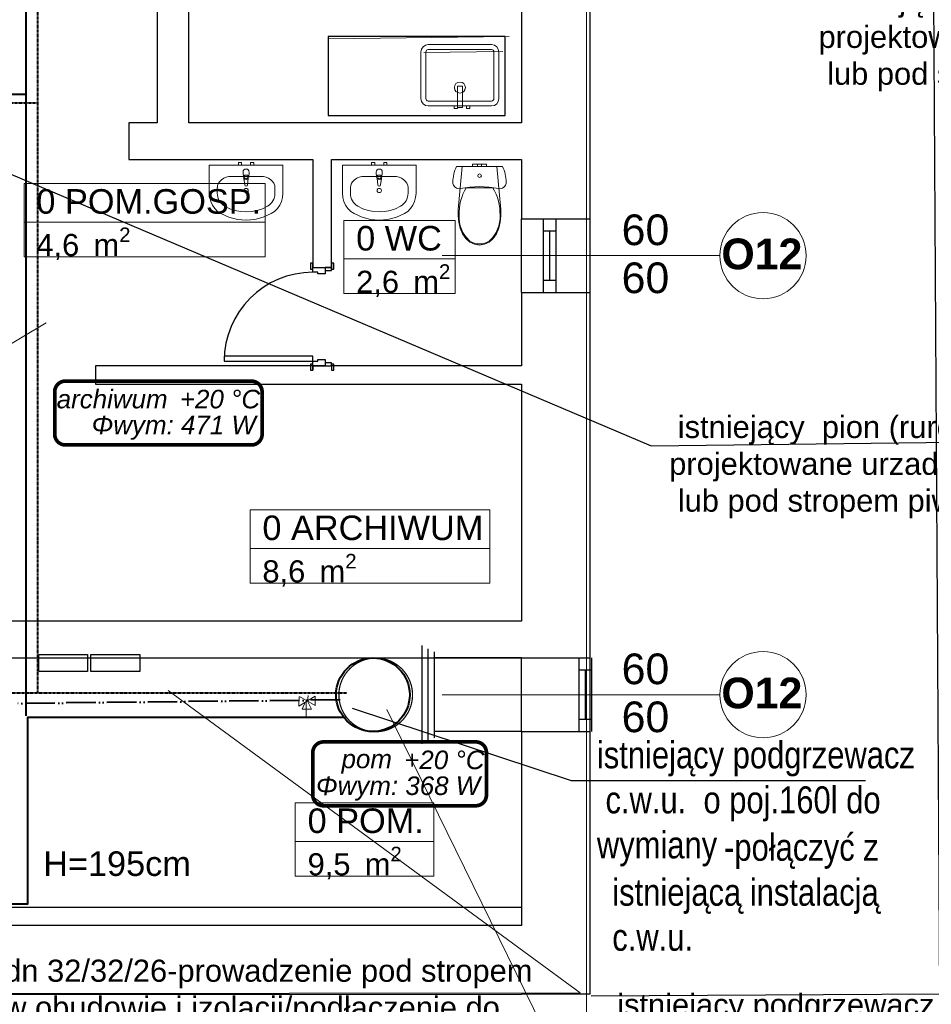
# Model space of a CAD drawing. Header units: millimetres. Extents: x 2249 to 10533, y 1662 to 5811.
# Tile 5 of 9: x 5677 to 6420, y 3052 to 3854. Entities that reach past the tile are written whole.
import ezdxf
from ezdxf.lldxf.tags import DXFTag

# ---------------------------------------------------------------- set-up
doc = ezdxf.new("R2010")
doc.units = ezdxf.units.MM
for name, pattern in [('ACAD_ISO05W100', [33, 24, -3, 0, -3, 0, -3]), ('HIDDEN', [0.125, 0.085, -0.04]), ('{ Half Dash }', [0])]:
    doc.linetypes.add(name, pattern=pattern)
for name, color, linetype in [('2D - Ogólne', 7, 'Continuous'), ('Elementy modelu - Strefy', 7, 'Continuous'), ('IS_Text_Konstrukcji', 7, 'Continuous'), ('Konstrukcja - Ściany zew', 7, 'Continuous'), ('Opisy - Teksty', 7, 'Continuous'), ('Wnętrze - Umeblowanie', 7, 'Continuous')]:
    doc.layers.add(name, color=color, linetype=linetype)
for name, color, linetype, lineweight in [('ciepła woda', 1, 'ACAD_ISO05W100', 40), ('cyrkulacja', 200, 'HIDDEN', 40), ('opis ks', 7, 'Continuous', 25), ('opis wody', 7, '{ Half Dash }', 15), ('zimna woda', 160, 'Continuous', 40)]:
    doc.layers.add(name, color=color, linetype=linetype, lineweight=lineweight)
doc.styles.get("Standard").update_dxf_attribs({"font": 'arial.ttf'})
doc.styles.add('STYL_AUTOMATYCZNY_1', font='arial.ttf')
doc.styles.add('STYL_AUTOMATYCZNY_2', font='arialbd.ttf')
tags = doc.linetypes.add('SOLID', pattern=[10, 10, 0]).pattern_tags.tags
tags[6:7] = [DXFTag(74, 4), DXFTag(75, 0), DXFTag(340, '0'), DXFTag(46, 0.0), DXFTag(50, 0.0), DXFTag(44, 0.0), DXFTag(45, 0.0)]
tags[4:5] = [DXFTag(74, 4), DXFTag(75, 0), DXFTag(340, '0'), DXFTag(46, 0.0), DXFTag(50, 0.0), DXFTag(44, 0.0), DXFTag(45, 0.0)]
doc.dimstyles.get("Standard").update_dxf_attribs({"dimtxt": 0.18, "dimasz": 0.18, "dimexe": 0.18, "dimexo": 0.0625, "dimgap": 0.09, "dimtad": 0, "dimtih": 1, "dimtoh": 1, "dimdec": 4, "dimzin": 0, "dimdsep": 46, "dimtxsty": 'Standard', "dimcen": 0.09, "dimadec": 0, "dimazin": 0, "dimtfac": 1, "dimtdec": 4, "dimtofl": 0, "dimtmove": 0, "dimatfit": 3, "dimfxl": 1, "dimtolj": 1, "dimtzin": 0, "dimarcsym": 0})

# ---------------------------------------------------------------- blocks, each defined once
blk = doc.blocks.new('*D8')
at = {"color": 0, "lineweight": -2, "transparency": 16777216}
for p, q in [((6128.62, 5455.93), (6412.85, 5457.66)), ((6412.67, 5457.48), (6419.95, 4259.16)), ((6427.23, 3060.47), (6419.95, 4258.79)), ((6143.18, 3058.56), (6427.41, 3060.29))]:
    blk.add_line(p, q, dxfattribs=at)
at = {"color": 0, "transparency": 16777216}
for points in [[(6412.7, 5457.48), (6412.64, 5457.48), (6412.67, 5457.66)], [(6427.26, 3060.47), (6427.2, 3060.47), (6427.23, 3060.29)]]:
    blk.add_solid(points, dxfattribs=at)
at = {"layer": 'Defpoints', "color": 0, "transparency": 16777216}
for p in [(6128.56, 5455.93), (6143.12, 3058.56), (6427.23, 3060.29)]:
    blk.add_point(p, dxfattribs=at)
at = {"color": 0, "lineweight": 25, "transparency": 16777216, "insert": (6419.95, 4258.97), "char_height": 0.18, "attachment_point": 5}
blk.add_mtext('\\A1;2397.4171', dxfattribs=at)

msp = doc.modelspace()

# ---------------------------------------------------------------- linework, layer by layer
at = {"lineweight": 25}
for p, q in [((5948.45299, 3292.85434), (6126.87265, 3234.13104)), ((6127.028, 3234.00666), (6366.61368, 3234.00666))]:
    msp.add_line(p, q, dxfattribs=at)
for points in [[(5692.97786, 3336.57048), (5732.78033, 3336.57048), (5732.78033, 3322.91915), (5692.97786, 3322.91915)], [(5735.51177, 3336.57048), (5775.31424, 3336.57048), (5775.31424, 3322.91915), (5735.51177, 3322.91915)]]:
    msp.add_lwpolyline(points, close=True, dxfattribs=at)
at = {"layer": '2D - Ogólne', "color": 7, "linetype": 'Continuous', "lineweight": 25}
for p, q in [((6073.11566, 3840.24023), (5928.76265, 3840.24023)), ((5928.76265, 3840.24023), (5928.76265, 3775.87133)), ((6073.11566, 3775.87133), (6073.11566, 3840.24023)), ((5928.76265, 3775.87133), (6073.11566, 3775.87133)), ((6005.42699, 3263.90435), (6005.42699, 3343.90435)), ((6010.42699, 3266.40435), (6010.42699, 3341.40435)), ((6015.42699, 3268.90435), (6015.42699, 3338.90435)), ((6086.42699, 3333.90435), (6015.42699, 3333.90435)), ((6086.42699, 3273.90435), (6015.42699, 3273.90435)), ((5662.33009, 3130.90435), (6086.42699, 3130.90435))]:
    msp.add_line(p, q, dxfattribs=at)
at = {"layer": '2D - Ogólne', "color": 7, "linetype": 'Continuous', "lineweight": 15}
for p, q in [((6248.10239, 3661.61813), (6021.61175, 3661.61813)), ((6248.10239, 3303.90435), (6021.61175, 3303.90435))]:
    msp.add_line(p, q, dxfattribs=at)
for centre in [(6283.23191, 3661.61813), (6283.23191, 3303.90435)]:
    msp.add_circle(centre, 35.12953, dxfattribs=at)
at = {"layer": '2D - Ogólne', "color": 1, "linetype": 'Continuous', "lineweight": 40}
msp.add_circle((5965.30216, 3303.90435), 30, dxfattribs=at)
at = {"layer": 'ciepła woda', "ltscale": 10, "const_width": 1}
msp.add_lwpolyline([(5937.58048, 3303.77201), (5937.60223, 3302.62989), (5937.66745, 3301.48943), (5937.77603, 3300.35227), (5937.92783, 3299.22007), (5938.12262, 3298.09447), (5938.36013, 3296.97711), (5938.64, 3295.8696), (5938.96183, 3294.77354), (5939.32515, 3293.69053), (5939.72944, 3292.62214), (5940.17412, 3291.56991), (5940.65853, 3290.53538), (5941.18197, 3289.52004), (5941.7437, 3288.52536), (5942.34288, 3287.55279), (5942.97865, 3286.60373), (5943.65009, 3285.67957), (5944.35623, 3284.78164), (5945.09605, 3283.91124), (5945.86846, 3283.06964), (5946.67235, 3282.25806), (5947.50656, 3281.47767), (5948.36988, 3280.7296), (5949.26105, 3280.01494), (5950.17877, 3279.33473), (5951.12173, 3278.68995), (5952.08856, 3278.08154), (5953.07784, 3277.51038), (5954.08816, 3276.97729), (5955.11803, 3276.48305), (5956.16598, 3276.02838), (5957.23047, 3275.61394), (5958.30997, 3275.24032), (5959.40291, 3274.90807), (5960.50771, 3274.61767), (5961.62277, 3274.36954), (5962.74646, 3274.16404), (5963.87716, 3274.00147), (5965.01323, 3273.88206), (5966.15302, 3273.80599), (5967.29488, 3273.77337), (5968.43716, 3273.78425), (5969.5782, 3273.8386), (5970.71633, 3273.93636), (5971.84992, 3274.07737), (5972.97732, 3274.26144), (5974.0969, 3274.48829), (5975.20703, 3274.75761), (5976.3061, 3275.06899), (5977.39252, 3275.42199), (5978.46471, 3275.81609), (5979.52112, 3276.25073), (5980.56022, 3276.72527), (5981.5805, 3277.23902), (5982.58048, 3277.79125), (5983.55871, 3278.38115), (5984.51377, 3279.00786), (5985.44429, 3279.67047), (5986.3489, 3280.36803), (5987.2263, 3281.09952), (5988.07521, 3281.86389), (5988.89441, 3282.66002), (5989.68271, 3283.48677), (5990.43896, 3284.34292), (5991.16207, 3285.22724), (5991.85099, 3286.13845), (5992.50471, 3287.07523), (5993.1223, 3288.03622), (5993.70286, 3289.02002), (5994.24554, 3290.02522), (5994.74956, 3291.05034), (5995.21419, 3292.09391), (5995.63875, 3293.15441), (5996.02262, 3294.23031), (5996.36527, 3295.32004), (5996.66617, 3296.42202), (5996.9249, 3297.53466), (5997.14109, 3298.65635), (5997.31442, 3299.78545), (5997.44463, 3300.92033), (5997.53155, 3302.05935), (5997.57504, 3303.20085), (5997.57504, 3304.34318), (5997.53155, 3305.48468), (5997.44463, 3306.62369), (5997.31442, 3307.75858), (5997.14109, 3308.88768), (5996.9249, 3310.00936), (5996.66617, 3311.122), (5996.36527, 3312.22399), (5996.02262, 3313.31372), (5995.63875, 3314.38961), (5995.21419, 3315.45012), (5994.74956, 3316.49368), (5994.24554, 3317.51881), (5993.70286, 3318.524), (5993.1223, 3319.5078), (5992.50471, 3320.46879), (5991.85099, 3321.40557), (5991.16207, 3322.31678), (5990.43896, 3323.20111), (5989.68271, 3324.05726), (5988.89441, 3324.884), (5988.07521, 3325.68013), (5987.2263, 3326.4445), (5986.3489, 3327.17599), (5985.44429, 3327.87355), (5984.51377, 3328.53617), (5983.55871, 3329.16288), (5982.58048, 3329.75277), (5981.5805, 3330.305), (5980.56022, 3330.81876), (5979.52112, 3331.2933), (5978.46471, 3331.72793), (5977.39252, 3332.12204), (5976.3061, 3332.47504), (5975.20703, 3332.78642), (5974.0969, 3333.05573), (5972.97732, 3333.28259), (5971.84992, 3333.46666), (5970.71633, 3333.60767), (5969.5782, 3333.70542), (5968.43716, 3333.75978), (5967.29488, 3333.77065), (5966.15302, 3333.73803), (5965.01323, 3333.66196), (5963.87716, 3333.54256), (5962.74646, 3333.37999), (5961.62277, 3333.17449), (5960.50771, 3332.92636), (5959.40291, 3332.63596), (5958.30997, 3332.30371), (5957.23047, 3331.93009), (5956.16598, 3331.51564), (5955.11803, 3331.06097), (5954.08816, 3330.56673), (5953.07784, 3330.03365), (5952.08856, 3329.46248), (5951.12173, 3328.85407), (5950.17877, 3328.20929), (5949.26105, 3327.52908), (5948.36988, 3326.81442), (5947.50656, 3326.06636), (5946.67235, 3325.28597), (5945.86846, 3324.47438), (5945.09605, 3323.63278), (5944.35623, 3322.76239), (5943.65009, 3321.86446), (5942.97865, 3320.94029), (5942.34288, 3319.99124), (5941.7437, 3319.01867), (5941.18197, 3318.02399), (5940.65853, 3317.00865), (5940.17412, 3315.97411), (5939.72944, 3314.92189), (5939.32515, 3313.85349), (5938.96183, 3312.77048), (5938.64, 3311.67443), (5938.36013, 3310.56692), (5938.12262, 3309.44955), (5937.92783, 3308.32395), (5937.77603, 3307.19175), (5937.66745, 3306.0546), (5937.60223, 3304.91413), (5937.58048, 3303.77201)], dxfattribs=at)
at = {"layer": 'ciepła woda'}
msp.add_lwpolyline([(5938.59172, 3299.66477), (5673.14809, 3296.69636)], dxfattribs=at)
at = {"layer": 'cyrkulacja'}
for points in [[(5691.91808, 4345.99874), (5691.91808, 3305.42138)], [(5531.71174, 3782.24827), (5531.71174, 3786.06853), (5691.99736, 3786.06853)], [(5348.09727, 3196.11086), (5348.09727, 3154.27186), (5663.80915, 3154.27186), (5663.80915, 3305.5362), (5944.08379, 3305.5362)]]:
    msp.add_lwpolyline(points, dxfattribs=at)
at = {"layer": 'Elementy modelu - Strefy', "color": 7, "linetype": 'Continuous', "lineweight": 13}
for p, q in [((5681.05698, 3720.37684), (5877.37398, 3720.37684)), ((5681.05698, 3688.94824), (5681.05698, 3720.37684)), ((5877.37398, 3720.37684), (5877.37398, 3688.94824)), ((5941.6584, 3690.36567), (6032.458, 3690.36567)), ((5941.6584, 3658.93707), (5941.6584, 3690.36567)), ((6032.458, 3690.36567), (6032.458, 3658.93707)), ((5877.37398, 3688.94824), (5681.05698, 3688.94824)), ((5681.05698, 3688.94824), (5877.37398, 3688.94824)), ((5681.05698, 3660.66244), (5681.05698, 3688.94824)), ((5877.37398, 3688.94824), (5877.37398, 3660.66244)), ((5877.37398, 3660.66244), (5681.05698, 3660.66244)), ((6032.458, 3658.93707), (5941.6584, 3658.93707)), ((5941.6584, 3658.93707), (6032.458, 3658.93707)), ((5941.6584, 3630.65127), (5941.6584, 3658.93707)), ((6032.458, 3658.93707), (6032.458, 3630.65127)), ((6032.458, 3630.65127), (5941.6584, 3630.65127)), ((5865.25282, 3454.45968), (6060.49882, 3454.45968)), ((5865.25282, 3423.03108), (5865.25282, 3454.45968)), ((6060.49882, 3454.45968), (6060.49882, 3423.03108)), ((6060.49882, 3423.03108), (5865.25282, 3423.03108)), ((5865.25282, 3423.03108), (6060.49882, 3423.03108)), ((5865.25282, 3394.74528), (5865.25282, 3423.03108)), ((6060.49882, 3423.03108), (6060.49882, 3394.74528)), ((6060.49882, 3394.74528), (5865.25282, 3394.74528)), ((5902.08216, 3215.80311), (6015.05546, 3215.80311)), ((5902.08216, 3184.37451), (5902.08216, 3215.80311)), ((6015.05546, 3215.80311), (6015.05546, 3184.37451)), ((6015.05546, 3184.37451), (5902.08216, 3184.37451)), ((5902.08216, 3184.37451), (6015.05546, 3184.37451)), ((5902.08216, 3156.08871), (5902.08216, 3184.37451)), ((6015.05546, 3184.37451), (6015.05546, 3156.08871)), ((6015.05546, 3156.08871), (5902.08216, 3156.08871))]:
    msp.add_line(p, q, dxfattribs=at)
at = {"layer": 'IS_Text_Konstrukcji', "color": 18, "linetype": 'SOLID', "ltscale": 10, "true_color": 0x000000, "const_width": 3}
for points in [[(5714.67202, 3507.40572), (5866.33869, 3507.40572, 0.414214), (5875.00536, 3516.07239), (5875.00536, 3550.73905, 0.414214), (5866.33869, 3559.40572), (5714.67202, 3559.40572, 0.414214), (5706.00536, 3550.73905), (5706.00536, 3516.07239, 0.414214), (5714.67202, 3507.40572)], [(5924.98998, 3213.45305), (6049.15665, 3213.45305, 0.414214), (6057.82331, 3222.11972), (6057.82331, 3256.78638, 0.414214), (6049.15665, 3265.45305), (5924.98998, 3265.45305, 0.414214), (5916.32331, 3256.78638), (5916.32331, 3222.11972, 0.414214), (5924.98998, 3213.45305)]]:
    msp.add_lwpolyline(points, format="xyb", dxfattribs=at)
at = {"layer": 'Konstrukcja - Ściany zew', "color": 7, "linetype": 'Continuous', "lineweight": 25}
for p, q in [((5766.42699, 3769.90435), (5766.42699, 3739.90435)), ((5766.42699, 3769.90435), (5766.42699, 3739.90435)), ((6086.42699, 3691.61813), (6104.42699, 3691.61813)), ((6086.42699, 3631.61813), (6086.42699, 3691.61813)), ((6086.42699, 3691.61813), (6104.42699, 3691.61813)), ((6104.42699, 3691.61813), (6114.42699, 3691.61813)), ((6104.42699, 3681.61813), (6104.42699, 3691.61813)), ((6104.42699, 3691.61813), (6114.42699, 3691.61813)), ((6104.42699, 3691.61813), (6114.42699, 3691.61813)), ((6114.42699, 3691.61813), (6142.42699, 3691.61813)), ((6114.42699, 3691.61813), (6114.42699, 3681.61813)), ((6114.42699, 3691.61813), (6142.42699, 3691.61813)), ((6142.42699, 3631.61813), (6142.42699, 3691.61813)), ((6114.42699, 3681.61813), (6104.42699, 3681.61813)), ((6104.42699, 3641.61813), (6104.42699, 3681.61813)), ((6109.42699, 3641.61813), (6109.42699, 3681.61813)), ((6114.42699, 3681.61813), (6114.42699, 3641.61813)), ((5916.42699, 3655.60435), (5914.52699, 3655.60435)), ((5914.52699, 3655.60435), (5914.52699, 3650.60435)), ((5914.52699, 3650.60435), (5916.42699, 3650.60435)), ((5916.42699, 3651.90435), (5916.42699, 3655.60435)), ((5916.42699, 3650.60435), (5916.42699, 3655.60435)), ((5916.42699, 3651.90435), (5916.42699, 3655.60435)), ((5916.42699, 3651.90435), (5916.42699, 3655.60435)), ((5916.42699, 3651.90435), (5926.42699, 3651.90435)), ((5916.42699, 3648.10435), (5916.42699, 3651.90435)), ((5916.42699, 3651.90435), (5926.42699, 3651.90435)), ((5916.42699, 3651.90435), (5926.42699, 3651.90435)), ((5916.42699, 3651.90435), (5926.42699, 3651.90435)), ((5926.42699, 3651.90435), (5931.42699, 3651.90435)), ((5931.42699, 3651.90435), (5926.42699, 3651.90435)), ((5926.42699, 3651.90435), (5926.42699, 3649.40435)), ((5926.42699, 3651.90435), (5926.42699, 3646.90435)), ((5926.42699, 3651.90435), (5931.42699, 3651.90435)), ((5926.42699, 3651.90435), (5931.42699, 3651.90435)), ((5931.42699, 3651.90435), (5931.42699, 3655.60435)), ((5933.32699, 3655.60435), (5931.42699, 3655.60435)), ((5931.42699, 3655.60435), (5931.42699, 3650.60435)), ((5931.42699, 3651.90435), (5931.42699, 3655.60435)), ((5931.42699, 3651.90435), (5931.42699, 3655.60435)), ((5931.42699, 3649.40435), (5931.42699, 3651.90435)), ((5931.42699, 3650.60435), (5933.32699, 3650.60435)), ((5933.32699, 3650.60435), (5933.32699, 3655.60435)), ((5920.42699, 3648.10435), (5916.42699, 3648.10435)), ((5920.42699, 3646.90435), (5920.42699, 3648.10435)), ((5926.42699, 3646.90435), (5920.42699, 3646.90435)), ((5926.42699, 3649.40435), (5931.42699, 3649.40435)), ((6104.42699, 3631.61813), (6104.42699, 3641.61813)), ((6104.42699, 3641.61813), (6114.42699, 3641.61813)), ((6114.42699, 3641.61813), (6114.42699, 3631.61813)), ((6086.42699, 3631.61813), (6104.42699, 3631.61813)), ((6086.42699, 3631.61813), (6104.42699, 3631.61813)), ((6104.42699, 3631.61813), (6114.42699, 3631.61813)), ((6104.42699, 3631.61813), (6114.42699, 3631.61813)), ((6104.42699, 3631.61813), (6114.42699, 3631.61813)), ((6114.42699, 3631.61813), (6142.42699, 3631.61813)), ((6114.42699, 3631.61813), (6142.42699, 3631.61813)), ((5916.42699, 3579.70435), (5844.02699, 3579.70435)), ((5844.02699, 3579.70435), (5844.02699, 3575.70435)), ((5916.42699, 3575.70435), (5916.42699, 3579.70435)), ((5844.02699, 3575.70435), (5916.42699, 3575.70435)), ((5914.52699, 3573.20435), (5914.52699, 3568.20435)), ((5916.42699, 3573.20435), (5914.52699, 3573.20435)), ((5916.42699, 3571.90435), (5916.42699, 3575.70435)), ((5916.42699, 3575.70435), (5920.42699, 3575.70435)), ((5916.42699, 3568.20435), (5916.42699, 3573.20435)), ((5916.42699, 3571.90435), (5916.42699, 3568.20435)), ((5916.42699, 3571.90435), (5926.42699, 3571.90435)), ((5926.42699, 3571.90435), (5916.42699, 3571.90435)), ((5916.42699, 3571.90435), (5926.42699, 3571.90435)), ((5916.42699, 3571.90435), (5926.42699, 3571.90435)), ((5916.42699, 3571.90435), (5916.42699, 3568.20435)), ((5916.42699, 3571.90435), (5916.42699, 3568.20435)), ((5920.42699, 3575.70435), (5920.42699, 3576.90435)), ((5920.42699, 3576.90435), (5926.42699, 3576.90435)), ((5926.42699, 3576.90435), (5926.42699, 3571.90435)), ((5931.42699, 3574.40435), (5926.42699, 3574.40435)), ((5926.42699, 3574.40435), (5926.42699, 3571.90435)), ((5926.42699, 3571.90435), (5931.42699, 3571.90435)), ((5926.42699, 3571.90435), (5931.42699, 3571.90435)), ((5926.42699, 3571.90435), (5931.42699, 3571.90435)), ((5926.42699, 3571.90435), (5931.42699, 3571.90435)), ((5931.42699, 3571.90435), (5931.42699, 3574.40435)), ((5931.42699, 3573.20435), (5931.42699, 3568.20435)), ((5933.32699, 3573.20435), (5931.42699, 3573.20435)), ((5931.42699, 3571.90435), (5931.42699, 3568.20435)), ((5931.42699, 3571.90435), (5931.42699, 3568.20435)), ((5931.42699, 3571.90435), (5931.42699, 3568.20435)), ((5933.32699, 3568.20435), (5933.32699, 3573.20435)), ((5914.52699, 3568.20435), (5916.42699, 3568.20435)), ((5931.42699, 3568.20435), (5933.32699, 3568.20435)), ((6086.42699, 3333.90435), (6133.42699, 3333.90435)), ((6086.42699, 3273.90435), (6086.42699, 3333.90435)), ((6086.42699, 3333.90435), (6133.42699, 3333.90435)), ((6133.42699, 3333.90435), (6142.42699, 3333.90435)), ((6133.42699, 3323.90435), (6133.42699, 3333.90435)), ((6133.42699, 3333.90435), (6142.42699, 3333.90435)), ((6133.42699, 3333.90435), (6142.42699, 3333.90435)), ((6142.42699, 3273.90435), (6142.42699, 3333.90435)), ((6143.42699, 3333.90435), (6143.42699, 3323.90435)), ((6143.42699, 3323.90435), (6133.42699, 3323.90435)), ((6133.42699, 3283.90435), (6133.42699, 3323.90435)), ((6138.42699, 3283.90435), (6138.42699, 3323.90435)), ((6143.42699, 3323.90435), (6143.42699, 3283.90435)), ((6133.42699, 3273.90435), (6133.42699, 3283.90435)), ((6133.42699, 3283.90435), (6143.42699, 3283.90435)), ((6143.42699, 3283.90435), (6143.42699, 3273.90435)), ((6086.42699, 3273.90435), (6133.42699, 3273.90435)), ((6086.42699, 3273.90435), (6133.42699, 3273.90435)), ((6133.42699, 3273.90435), (6142.42699, 3273.90435)), ((6133.42699, 3273.90435), (6142.42699, 3273.90435)), ((6133.42699, 3273.90435), (6142.42699, 3273.90435))]:
    msp.add_line(p, q, dxfattribs=at)
at = {"layer": 'Konstrukcja - Ściany zew', "color": 7, "linetype": 'Continuous', "lineweight": 15}
msp.add_lwpolyline([(6139.34103, 2463.13579), (6139.34103, 5449.58847)], dxfattribs=at)
at = {"layer": 'Konstrukcja - Ściany zew', "color": 7, "linetype": 'Continuous', "lineweight": 25}
for points in [[(5789.42699, 3963.90436), (5789.42699, 3769.90435)], [(5815.42699, 3769.90435), (5815.42699, 3963.90436)], [(6086.42699, 3956.61813), (6086.42699, 3769.90435)], [(6142.42699, 3691.61813), (6142.42699, 3956.61813)], [(5789.42699, 3769.90435), (5766.42699, 3769.90435)], [(6086.42699, 3769.90435), (5815.42699, 3769.90435)], [(5766.427, 3739.90435), (5916.42699, 3739.90435)], [(5916.42699, 3739.90435), (5916.42699, 3651.90435)], [(5931.42699, 3739.90435), (6086.42699, 3739.90435)], [(5931.42699, 3651.90435), (5931.42699, 3739.90435)], [(6086.42699, 3739.90435), (6086.42699, 3691.61813)], [(6086.42699, 3631.61813), (6086.42699, 3571.90435)], [(6142.42699, 3333.90435), (6142.42699, 3631.61813)], [(5916.42699, 3571.90435), (5739.33009, 3571.90435)], [(5739.33009, 3571.90435), (5739.33009, 3556.90435)], [(6086.42699, 3571.90435), (5931.42699, 3571.90435)], [(5739.33009, 3556.90435), (6086.42699, 3556.90435)], [(6086.42699, 3556.90435), (6086.42699, 3363.90435)], [(6086.42699, 3363.90435), (5662.33009, 3363.90435)], [(5662.33009, 3333.90435), (6086.42699, 3333.90435)], [(6086.42699, 3273.90435), (6086.42699, 3115.90435)], [(6142.42699, 3059.90435), (6142.42699, 3273.90435)], [(6086.42699, 3115.90435), (5662.33009, 3115.90435)], [(5122.42699, 3059.90435), (6086.42699, 3059.90435)], [(6142.42699, 3059.90435), (6086.42699, 3059.90435)]]:
    msp.add_lwpolyline(points, dxfattribs=at)
msp.add_arc((5916.42699, 3575.70435), 72.4, 90, 180, dxfattribs=at)
at = {"layer": 'opis ks'}
for p, q in [((5540.68751, 3782.91058), (6191.96397, 3506.60117)), ((6191.96397, 3506.60117), (6855.40997, 3514.5628))]:
    msp.add_line(p, q, dxfattribs=at)
at = {"layer": 'opis wody'}
for p, q in [((5698.94663, 3607.01279), (5510.5551, 3493.55897)), ((5798.46081, 3307.45471), (6134.30929, 3061.05491)), ((5976.68363, 3291.93718), (6133.26584, 2972.70784)), ((6134.30929, 3061.05491), (5610.78354, 3060.48243))]:
    msp.add_line(p, q, dxfattribs=at)
for points in [[(5929.37056, 3838.33816), (6076.31031, 3840.07536)], [(6006.75337, 3827.04634), (6071.09382, 3827.91494)], [(5905.19306, 3302.13899), (5904.81781, 3294.45398), (5918.13953, 3302.7013), (5918.32677, 3295.0163), (5905.38106, 3302.32634)], [(5910.34915, 3298.38851), (5907.68918, 3292.01822), (5915.24777, 3292.13607), (5912.05853, 3298.62503), (5912.41339, 3303.22625)], [(5910.90787, 3298.27479), (5910.90787, 3286.25666)]]:
    msp.add_lwpolyline(points, dxfattribs=at)
at = {"layer": 'Wnętrze - Umeblowanie', "color": 112, "linetype": 'Continuous', "lineweight": 13, "true_color": 0x01d35a}
for p, q in [((6008.42662, 3789.58309), (6008.42662, 3827.52574)), ((6010.42662, 3829.52574), (6061.94961, 3829.52574)), ((6063.94961, 3827.52574), (6063.94961, 3789.58309)), ((6036.18811, 3787.58309), (6010.42662, 3787.58309)), ((6061.94961, 3787.58309), (6036.18811, 3787.58309))]:
    msp.add_line(p, q, dxfattribs=at)
at = {"layer": 'Wnętrze - Umeblowanie', "color": 6, "linetype": 'Continuous', "lineweight": 15}
for p, q in [((6048.14179, 3736.27745), (6046.4723, 3736.27745)), ((6046.4723, 3734.27745), (6046.4723, 3736.27745)), ((6048.14179, 3734.27745), (6046.4723, 3734.27745)), ((6050.5723, 3736.27745), (6048.14179, 3736.27745)), ((6050.5723, 3734.27745), (6048.14179, 3734.27745)), ((6051.04093, 3736.27745), (6050.5723, 3736.27745)), ((6050.5723, 3734.27745), (6050.5723, 3736.27745)), ((6051.04093, 3734.27745), (6050.5723, 3734.27745)), ((6052.1723, 3736.27745), (6051.04093, 3736.27745)), ((6052.1723, 3734.27745), (6051.04093, 3734.27745)), ((6053.30367, 3736.27745), (6052.1723, 3736.27745)), ((6053.30367, 3734.27745), (6052.1723, 3734.27745)), ((6053.7723, 3736.27745), (6053.30367, 3736.27745)), ((6053.7723, 3734.27745), (6053.30367, 3734.27745)), ((6053.7723, 3734.27745), (6053.7723, 3736.27745)), ((6056.20281, 3736.27745), (6053.7723, 3736.27745)), ((6056.20281, 3734.27745), (6053.7723, 3734.27745)), ((6057.8723, 3736.27745), (6056.20281, 3736.27745)), ((6057.8723, 3734.27745), (6056.20281, 3734.27745)), ((6057.8723, 3734.27745), (6057.8723, 3736.27745)), ((5850.11828, 3726.17986), (5873.8835, 3726.17986)), ((5860.64089, 3727.18882), (5860.64089, 3725.70176)), ((5863.36089, 3727.18882), (5860.64089, 3727.18882)), ((5863.36089, 3725.70176), (5863.36089, 3727.18882)), ((5958.5467, 3726.17986), (5982.31191, 3726.17986)), ((5969.0693, 3727.18882), (5969.0693, 3725.70176)), ((5971.7893, 3727.18882), (5969.0693, 3727.18882)), ((5971.7893, 3725.70176), (5971.7893, 3727.18882)), ((5838.52263, 3717.08441), (5838.52263, 3712.50259)), ((5885.47915, 3717.08441), (5885.47915, 3712.50259)), ((5946.95104, 3717.08441), (5946.95104, 3712.50259)), ((5993.90757, 3717.08441), (5993.90757, 3712.50259)), ((6041.27811, 3716.97305), (6052.1723, 3716.97314)), ((6052.1723, 3716.97314), (6063.06645, 3716.97314))]:
    msp.add_line(p, q, dxfattribs=at)
at = {"layer": 'Wnętrze - Umeblowanie', "color": 112, "linetype": 'Continuous', "lineweight": 13, "true_color": 0x01d35a}
msp.add_lwpolyline([(6036.18811, 3783.58309), (6010.42662, 3783.58309, -0.414213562), (6004.42662, 3789.58309), (6004.42662, 3827.52574, -0.414213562), (6010.42662, 3833.52574), (6061.94961, 3833.52574, -0.414213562), (6067.94961, 3827.52574), (6067.94961, 3789.58309, -0.414213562), (6061.94961, 3783.58309)], format="xyb", close=True, dxfattribs=at)
for points in [[(6038.18811, 3799.78309), (6034.18811, 3799.78309), (6034.18811, 3782.28309), (6038.18811, 3782.28309)], [(6034.29961, 3783.58309), (6031.59961, 3783.58309), (6031.59961, 3781.58309), (6034.29961, 3781.58309)], [(6044.29961, 3783.58309), (6041.59961, 3783.58309), (6041.59961, 3781.58309), (6044.29961, 3781.58309)]]:
    msp.add_lwpolyline(points, close=True, dxfattribs=at)
at = {"layer": 'Wnętrze - Umeblowanie', "color": 6, "linetype": 'Continuous', "lineweight": 15}
for points in [[(5892.00089, 3735.41168), (5892.00089, 3712.50259), (5891.7114, 3709.13039), (5890.8522, 3705.86596), (5889.45074, 3702.81365), (5887.55181, 3700.07099), (5885.21611, 3697.72565), (5882.51828, 3695.85259), (5875.99909, 3692.85846), (5869.09704, 3691.02858), (5862.00089, 3690.41301), (5854.90474, 3691.02858), (5848.00268, 3692.85846), (5841.4835, 3695.85259), (5838.78567, 3697.72565), (5836.44996, 3700.07099), (5834.55104, 3702.81365), (5833.14958, 3705.86596), (5832.29037, 3709.13039), (5832.00089, 3712.50259), (5832.00089, 3735.41168)], [(5858.35089, 3735.41168), (5855.65089, 3735.41168), (5855.65089, 3737.41168), (5858.35089, 3737.41168)], [(5868.35089, 3735.41168), (5865.65089, 3735.41168), (5865.65089, 3737.41168), (5868.35089, 3737.41168)], [(6000.4293, 3735.41168), (6000.4293, 3712.50259), (6000.13982, 3709.13039), (5999.28062, 3705.86596), (5997.87916, 3702.81365), (5995.98023, 3700.07099), (5993.64453, 3697.72565), (5990.9467, 3695.85259), (5984.42751, 3692.85846), (5977.52545, 3691.02858), (5970.4293, 3690.41301), (5963.33316, 3691.02858), (5956.4311, 3692.85846), (5949.91191, 3695.85259), (5947.21408, 3697.72565), (5944.87838, 3700.07099), (5942.97945, 3702.81365), (5941.57799, 3705.86596), (5940.71879, 3709.13039), (5940.4293, 3712.50259), (5940.4293, 3735.41168)], [(5966.7793, 3735.41168), (5964.0793, 3735.41168), (5964.0793, 3737.41168), (5966.7793, 3737.41168)], [(5976.7793, 3735.41168), (5974.0793, 3735.41168), (5974.0793, 3737.41168), (5976.7793, 3737.41168)], [(6070.84913, 3734.27745), (6071.55924, 3732.76999), (6072.17969, 3731.22348), (6072.70834, 3729.64326), (6073.14337, 3728.03476), (6073.48329, 3726.40352), (6073.72693, 3724.75515), (6073.87344, 3723.09534), (6073.92233, 3721.4298), (6073.79404, 3720.27636), (6073.41553, 3719.17924), (6072.80527, 3718.19199), (6071.99306, 3717.36281), (6071.01854, 3716.73217), (6069.92929, 3716.33086), (6068.77847, 3716.17847), (6067.62228, 3716.28243), (6063.79384, 3716.9606), (6059.93624, 3717.44623), (6056.05915, 3717.7381), (6052.1723, 3717.83547), (6048.28545, 3717.7381), (6044.40836, 3717.44623), (6040.55076, 3716.9606), (6036.72233, 3716.28243), (6035.56613, 3716.17847), (6034.41531, 3716.33086), (6033.32606, 3716.73217), (6032.35154, 3717.36281), (6031.53933, 3718.19199), (6030.92907, 3719.17924), (6030.55056, 3720.27636), (6030.42227, 3721.4298), (6030.47116, 3723.09534), (6030.61767, 3724.75515), (6030.86131, 3726.40352), (6031.20123, 3728.03476), (6031.63626, 3729.64326), (6032.16492, 3731.22348), (6032.78536, 3732.76999), (6033.49547, 3734.27745)], [(6069.11467, 3688.93491), (6067.87415, 3683.96024), (6065.97206, 3679.26644), (6063.41229, 3675.54688), (6060.10801, 3672.69507), (6056.27715, 3670.8991), (6052.1723, 3670.27739), (6048.06745, 3670.8991), (6044.2366, 3672.69507), (6040.93232, 3675.54688), (6038.37254, 3679.26644), (6036.47045, 3683.96024), (6035.22994, 3688.93491), (6034.68116, 3694.06949), (6034.83747, 3699.23915), (6038.07482, 3734.27745), (6066.26978, 3734.27745), (6069.50713, 3699.23915), (6069.66344, 3694.06949)]]:
    msp.add_lwpolyline(points, close=True, dxfattribs=at)
for points in [[(5864.50089, 3729.67986), (5864.10089, 3725.48458, -0.121019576), (5863.77386, 3724.53324), (5863.11089, 3719.23986, -0.88256628), (5860.89089, 3719.23986), (5860.22791, 3724.53324, -0.121019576), (5859.90089, 3725.48458), (5859.50089, 3729.67986, -1)], [(5972.9293, 3729.67986), (5972.5293, 3725.48458, -0.121019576), (5972.20228, 3724.53324), (5971.5393, 3719.23986, -0.88256628), (5969.3193, 3719.23986), (5968.65633, 3724.53324, -0.121019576), (5968.3293, 3725.48458), (5967.9293, 3729.67986, -1)]]:
    msp.add_lwpolyline(points, format="xyb", close=True, dxfattribs=at)
at = {"layer": 'Wnętrze - Umeblowanie', "color": 112, "linetype": 'Continuous', "lineweight": 13, "true_color": 0x01d35a}
msp.add_circle((6036.18811, 3798.58309), 4.5, dxfattribs=at)
at = {"layer": 'Wnętrze - Umeblowanie', "color": 6, "linetype": 'Continuous', "lineweight": 15}
for centre in [(5862.00089, 3714.69818), (5970.4293, 3714.69818)]:
    msp.add_circle(centre, 1.75, dxfattribs=at)
at = {"layer": 'Wnętrze - Umeblowanie', "color": 112, "linetype": 'Continuous', "lineweight": 13, "true_color": 0x01d35a}
for centre, start, end in [((6010.42662, 3827.52574), 90, 180), ((6061.94961, 3827.52574), 0, 90), ((6010.42662, 3789.58309), 180, 270), ((6061.94961, 3789.58309), 270, 0)]:
    msp.add_arc(centre, 2, start, end, dxfattribs=at)
at = {"layer": 'Wnętrze - Umeblowanie', "color": 6, "linetype": 'Continuous', "lineweight": 15}
for centre, radius, start, end in [((5862.00089, 3725.67458), 2.10858, 212.77102538, 327.22897462), ((5862.00089, 3725.70176), 1.36, 180, 0), ((5970.4293, 3725.67458), 2.10858, 212.77102538, 327.22897462), ((5970.4293, 3725.70176), 1.36, 180, 0)]:
    msp.add_arc(centre, radius, start, end, dxfattribs=at)
for centre, major_axis, ratio, start_param, end_param in [((5850.13132, 3717.08441), (11.60659, 0), 0.783645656, 1.570796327, 3.141592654), ((5873.87045, 3717.08441), (11.60659, 0), 0.783645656, 0, 1.570796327), ((5958.55974, 3717.08441), (11.60659, 0), 0.783645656, 1.570796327, 3.141592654), ((5982.29887, 3717.08441), (11.60659, 0), 0.783645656, 0, 1.570796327), ((6077.98185, 3695.48376), (0, 42.55156), 0.999376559, 1.041393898, 1.594414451), ((6026.36276, 3695.48376), (0, 42.55156), 0.999376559, 4.688773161, 5.241793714), ((5850.11567, 3712.50259), (0, 12.12), 0.956521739, 1.570796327, 2.644617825), ((5873.8861, 3712.50259), (0, 12.12), 0.956521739, 3.638567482, 4.71238898), ((5958.54409, 3712.50259), (0, 12.12), 0.956521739, 1.570796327, 2.644617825), ((5982.31452, 3712.50259), (0, 12.12), 0.956521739, 3.638567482, 4.71238898), ((5862.00089, 3735.41168), (0, 38.18182), 0.956521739, 2.644617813, 3.638567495), ((5970.4293, 3735.41168), (0, 38.18182), 0.956521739, 2.644617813, 3.638567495), ((6061.11835, 3693.0471), (0, 25.70558), 0.999376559, 1.515068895, 2.415657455), ((6043.22625, 3693.0471), (0, 25.70559), 0.999376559, 3.86753165, 4.76812021), ((6052.25348, 3685.00163), (0, 13.86051), 0.999376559, 2.509088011, 3.135731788), ((6052.09102, 3685.00193), (0, 13.86081), 0.999376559, 3.147453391, 3.774097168)]:
    msp.add_ellipse(centre, major_axis=major_axis, ratio=ratio, start_param=start_param, end_param=end_param, dxfattribs=at)
msp.add_ellipse((6052.1723, 3726.77952), major_axis=(1.5, 0), ratio=0.999723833, dxfattribs=at)
at = {"layer": 'zimna woda'}
for points in [[(5682.77696, 3286.72887), (5682.77696, 4345.00461)], [(5501.4389, 3780.97477), (5501.4389, 3793.072), (5682.75657, 3793.072)], [(5319.65386, 3194.39179), (5319.65386, 3133.55124), (5684.04087, 3133.55124), (5684.04087, 3285.6526), (5942.86744, 3285.6526)]]:
    msp.add_lwpolyline(points, dxfattribs=at)

# ---------------------------------------------------------------- texts
at = {"color": 1, "lineweight": 25, "char_height": 22, "attachment_point": 1}
for s, width, insert in [('\\pt2420;{\\fArial Narrow|b0|i0|c238|p34;istniejący podgrzewacz  c.w.u.  o poj.160l do wymiany}', 263.5303808, (6147.83155, 3265.92369)), ('{\\fArial Narrow|b0|i0|c238|p34;             -połączyć z  \\Pistniejącą instalacją c.w.u.}', 257.611993, (6160.37002, 3190.65186))]:
    msp.add_mtext_dynamic_manual_height_columns(s, width=width, gutter_width=0.1, heights=[0], dxfattribs=dict(at, insert=insert))
at = {"layer": 'Elementy modelu - Strefy', "color": 7, "linetype": 'Continuous', "lineweight": 13, "attachment_point": 1, "style": 'STYL_AUTOMATYCZNY_1'}
for s, insert, char_height in [('\\A1;{\\pql;\\pt0,100;\\fArial|b0|i0|c238|p0;\\W1.000000;0 POM.GOSP.\\fArial|b0|i0|c238|p0;\\W1.000000;\\A1{\\H.66x;\\S^  ;}\\fArial|b0|i0|c238|p0;\\W1.000000;\\fArial|b0|i0|c238|p0;\\W1.000000;\\A1{\\H.66x;\\S^  ;}}', (5880.49773, 3941.47462), 20), ('\\A1;{\\pql;\\pt0,100;\\fArial|b0|i0|c238|p0;\\W1.000000;8,4\\fArial|b0|i0|c238|p0;\\W1.000000;\\A1{\\H.66x;\\S^  ;}\\fArial|b0|i0|c238|p0;\\W1.000000; m\\fArial|b0|i0|c238|p0;\\W1.000000;\\A1{\\H.66x;\\S2^  ;}}', (5880.49773, 3910.24602), 18), ('\\A1;{\\pql;\\pt0,100;\\fArial|b0|i0|c238|p0;\\W1.000000;0 POM.GOSP.\\fArial|b0|i0|c238|p0;\\W1.000000;\\A1{\\H.66x;\\S^  ;}\\fArial|b0|i0|c238|p0;\\W1.000000;\\fArial|b0|i0|c238|p0;\\W1.000000;\\A1{\\H.66x;\\S^  ;}}', (5691.05698, 3715.80541), 20), ('\\A1;{\\pql;\\pt0,100;\\fArial|b0|i0|c238|p0;\\W1.000000;0 WC\\fArial|b0|i0|c238|p0;\\W1.000000;\\A1{\\H.66x;\\S^  ;}\\fArial|b0|i0|c238|p0;\\W1.000000;\\fArial|b0|i0|c238|p0;\\W1.000000;\\A1{\\H.66x;\\S^  ;}}', (5951.6584, 3685.79424), 20), ('\\A1;{\\pql;\\pt0,100;\\fArial|b0|i0|c238|p0;\\W1.000000;4,6\\fArial|b0|i0|c238|p0;\\W1.000000;\\A1{\\H.66x;\\S^  ;}\\fArial|b0|i0|c238|p0;\\W1.000000; m\\fArial|b0|i0|c238|p0;\\W1.000000;\\A1{\\H.66x;\\S2^  ;}}', (5691.05698, 3684.57681), 18), ('\\A1;{\\pql;\\pt0,100;\\fArial|b0|i0|c238|p0;\\W1.000000;2,6\\fArial|b0|i0|c238|p0;\\W1.000000;\\A1{\\H.66x;\\S^  ;}\\fArial|b0|i0|c238|p0;\\W1.000000; m\\fArial|b0|i0|c238|p0;\\W1.000000;\\A1{\\H.66x;\\S2^  ;}}', (5951.6584, 3654.56564), 18), ('\\A1;{\\pql;\\pt0,100;\\fArial|b0|i0|c238|p0;\\W1.000000;0 ARCHIWUM\\fArial|b0|i0|c238|p0;\\W1.000000;\\A1{\\H.66x;\\S^  ;}\\fArial|b0|i0|c238|p0;\\W1.000000;\\fArial|b0|i0|c238|p0;\\W1.000000;\\A1{\\H.66x;\\S^  ;}}', (5875.25282, 3449.88825), 20), ('\\A1;{\\pql;\\pt0,100;\\fArial|b0|i0|c238|p0;\\W1.000000;8,6\\fArial|b0|i0|c238|p0;\\W1.000000;\\A1{\\H.66x;\\S^  ;}\\fArial|b0|i0|c238|p0;\\W1.000000; m\\fArial|b0|i0|c238|p0;\\W1.000000;\\A1{\\H.66x;\\S2^  ;}}', (5875.25282, 3418.65965), 18), ('\\A1;{\\pql;\\pt0,100;\\fArial|b0|i0|c238|p0;\\W1.000000;0 POM.\\fArial|b0|i0|c238|p0;\\W1.000000;\\A1{\\H.66x;\\S^  ;}\\fArial|b0|i0|c238|p0;\\W1.000000;\\fArial|b0|i0|c238|p0;\\W1.000000;\\A1{\\H.66x;\\S^  ;}}', (5912.08216, 3211.23168), 20), ('\\A1;{\\pql;\\pt0,100;\\fArial|b0|i0|c238|p0;\\W1.000000;9,5\\fArial|b0|i0|c238|p0;\\W1.000000;\\A1{\\H.66x;\\S^  ;}\\fArial|b0|i0|c238|p0;\\W1.000000; m\\fArial|b0|i0|c238|p0;\\W1.000000;\\A1{\\H.66x;\\S2^  ;}}', (5912.08216, 3180.00308), 18)]:
    msp.add_mtext(s, dxfattribs=dict(at, insert=insert, char_height=char_height))
at = {"layer": 'IS_Text_Konstrukcji', "color": 18, "linetype": 'SOLID', "ltscale": 10, "true_color": 0x000000, "char_height": 15.12}
for s, insert, attachment_point in [('\\fArial|b0|i1;archiwum', (5798.00536, 3537.00572), 9), ('\\fArial|b0|i1;+20 °C', (5808.00536, 3537.00572), 7), ('\\fArial|b0|i1;Φwym: 471 W', (5803.00536, 3531.24572), 2), ('\\fArial|b0|i1;+20 °C', (5990.82331, 3243.05305), 7), ('\\fArial|b0|i1;pom', (5980.82331, 3239.45305), 9), ('\\fArial|b0|i1;Φwym: 368 W', (5985.82331, 3237.29305), 2)]:
    msp.add_mtext(s, dxfattribs=dict(at, insert=insert, attachment_point=attachment_point))
at = {"layer": 'opis ks', "color": 18, "lineweight": 13, "true_color": 0x000000, "char_height": 18, "attachment_point": 1}
for insert in [(6328.43978, 3878.87617), (6206.74439, 3531.05304)]:
    msp.add_mtext_dynamic_manual_height_columns(' istniejący  pion (rurę żeliwną wymienić) na dn 110PVC \\Pprojektowane urzadzenia podłączyć w posadzce parteru\\P lub pod stropem piwnicy', width=647.3894596, gutter_width=12.5, heights=[172.15263], dxfattribs=dict(at, insert=insert))
at = {"layer": 'opis wody', "color": 18, "lineweight": 13, "true_color": 0x000000, "char_height": 18, "attachment_point": 1}
for s, width, heights, insert in [('dn 32/32/26-prowadzenie pod stropem\\Pw obudowie i izolacji/podłączenie do podgrzewacza z zaworami odcinającymi i zaworem mieszającym na c.w.u.', 569.9666749, [137.0445], (5664.82617, 3088.05187)), (' istniejący podgrzewacz c.w.u. V=160l do wymiany na V=250l\\Ppodłączyć do ist. wody ciepłej , zimnej  i cyrkulacji projektowane nowe rury dn40PE/26/16\\Pna projektowanym wyjście wody pod potrzeby przedszkola zamontowac zawór mieszajacy dn 25 termostatyczny', 346.5118088, [362.65473], (6157.35123, 3060.25746))]:
    msp.add_mtext_dynamic_manual_height_columns(s, width=width, gutter_width=12.5, heights=heights, dxfattribs=dict(at, insert=insert))
at = {"layer": 'Opisy - Teksty', "color": 7, "linetype": 'Continuous', "lineweight": 15, "char_height": 25, "attachment_point": 2, "line_spacing_factor": 0.938208, "style": 'STYL_AUTOMATYCZNY_1'}
for insert in [(6187.40178, 3695.1896), (6187.40178, 3337.47583)]:
    msp.add_mtext('\\A1;{\\pqc;\\fArial|b0|i0|c238|p0;\\W1.000000;6\\fArial|b0|i0|c238|p0;\\W1.000000;0\\P\\pqc;\\fArial|b0|i0|c238|p0;\\W1.000000;60}', dxfattribs=dict(at, insert=insert))
at = {"layer": 'Opisy - Teksty', "color": 7, "linetype": 'Continuous', "lineweight": 15, "attachment_point": 2}
for s, insert, char_height, style in [('\\A1;{\\pqc;\\fArial|b1|i0|c238|p0;\\W1.000000;O1\\fArial|b1|i0|c238|p0;\\W1.000000;2}', (6282.28606, 3675.54674), 25, 'STYL_AUTOMATYCZNY_2'), ('\\A1;{\\pqc;\\fArial|b1|i0|c238|p0;\\W1.000000;O1\\fArial|b1|i0|c238|p0;\\W1.000000;2}', (6282.28606, 3317.83297), 25, 'STYL_AUTOMATYCZNY_2'), ('\\A1;{\\pqc;\\fArial|b0|i0|c238|p0;\\W1.000000;H=19\\fArial|b0|i0|c238|p0;\\W1.000000;5\\fArial|b0|i0|c238|p0;\\W1.000000;cm}', (5756.77605, 3176.25955), 20, 'STYL_AUTOMATYCZNY_1')]:
    msp.add_mtext(s, dxfattribs=dict(at, insert=insert, char_height=char_height, style=style))

# ---------------------------------------------------------------- dimensions: what is measured, and where the dimension line sits
at = {"lineweight": 25}
dim = msp.add_aligned_dim(p1=(6128.55949, 5455.93449), p2=(6143.11711, 3058.5616), distance=284.11943, dimstyle='Standard', dxfattribs=at)
dim.commit()
dim.dimension.update_dxf_attribs({"geometry": '*D8', "text_midpoint": (6419.95249, 4258.97328)})

doc.saveas('drawing.dxf')
